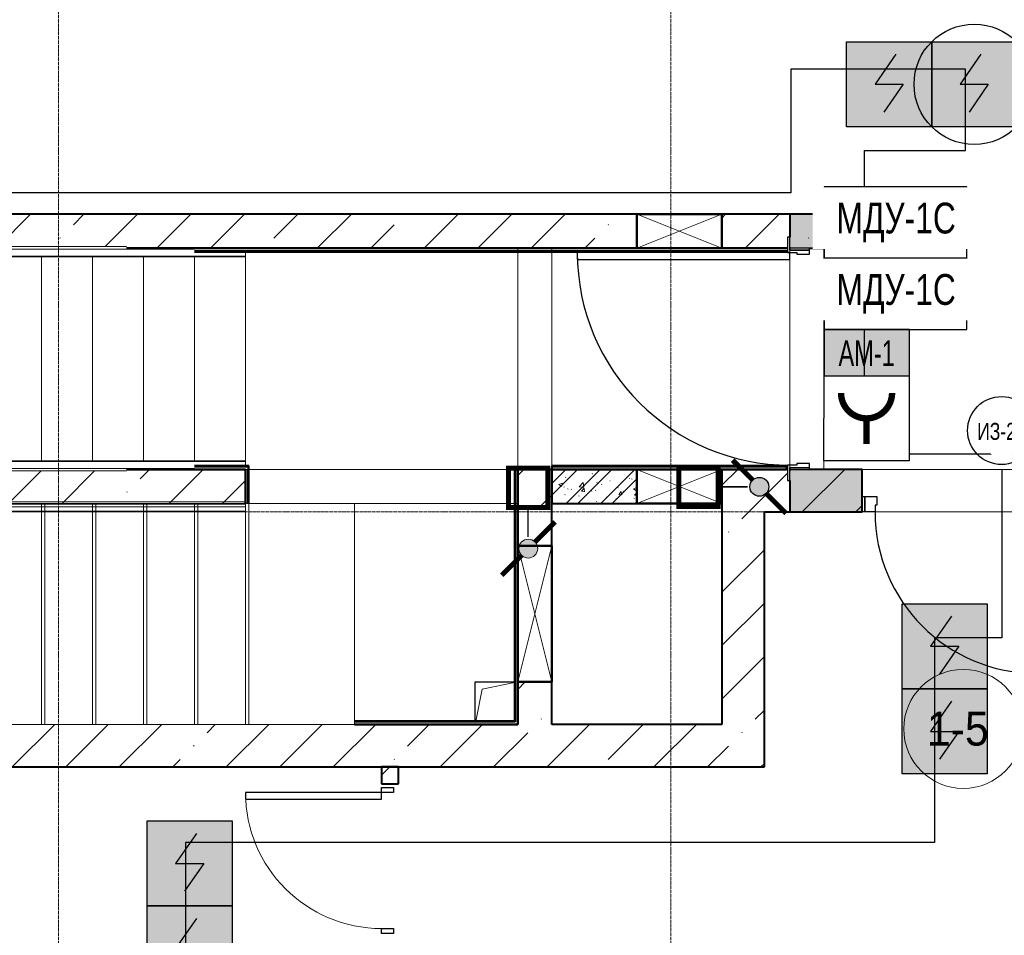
# Model space of a CAD drawing. Header units: millimetres. Extents: x -816133 to 919604, y 87941 to 147341.
# Tile 234 of 256: x 157358 to 163146, y 125243 to 130627. Entities that reach past the tile are written whole.
import ezdxf
from ezdxf.enums import TextEntityAlignment as Align

# ---------------------------------------------------------------- set-up
doc = ezdxf.new("R2010")
doc.units = ezdxf.units.MM
doc.set_wipeout_variables(frame=1)
for name, pattern in [('ADSK_Линия сетки', [25, 20, -2.5, 0, -2.5]), ('Линия сетки', [25, 20, -2.5, 0, -2.5]), ('Сверху', [3.96875, 2.38125, -1.5875]), ('Сверху_2_', [4.5, 3, -1.5]), ('Штрих_3_1_5_', [4.5, 3, -1.5])]:
    doc.linetypes.add(name, pattern=pattern)
for name, color, linetype, lineweight in [('_АПС_Оборудование', 1, 'Continuous', 30), ('_Сверху_ - Линия разреза ограждения', 7, 'Сверху_2_', 18), ('A-000-M_MASS', 7, 'Continuous', 18), ('A-010-A_ROOM', 7, 'Continuous', 20), ('A-200-M_WALL', 7, 'Continuous', 18), ('A-200-M_WALL_EXT', 7, 'Continuous', 18), ('A-200-M_WALL_INT', 7, 'Continuous', 18), ('A-200-M_WALL_PAT', 7, 'Continuous', 40), ('A-242-M_STAIR', 7, 'Continuous', 18), ('A-242-MB_STAIR', 7, 'Сверху_2_', 18), ('A-314-M_WINDOW', 7, 'Continuous', 18), ('A-325-M_DOOR', 7, 'Continuous', 18), ('A-325-M_DOOR__FRAME', 7, 'Continuous', 30), ('A-325-M_DOOR_OPENING', 7, 'Continuous', 18), ('A-325-M_DOOR_PANEL', 7, 'Continuous', 30), ('RC-Извещатели_пожарные', 1, 'Continuous', 30), ('Z-030-M_GRID', 7, 'Continuous', 9), ('Z-060-M_DETAIL', 7, 'Continuous', 18), ('Воздуховоды', 7, 'Continuous', 18), ('ОС', 5, 'Continuous', 25), ('Поручни', 252, 'Continuous', 5), ('СОУЭ', 1, 'Continuous', 30), ('СС-011-ПОЖ-СИГНАЛИЗАЦИЯ', 1, 'Continuous', 30), ('УГО АПС и АПЗ$0$_АПС_Оборудование', 1, 'Continuous', 30), ('УГО АПС и АПЗ$0$СС-011-ПОЖ-СИГНАЛИЗАЦИЯ', 1, 'Continuous', 30)]:
    doc.layers.add(name, color=color, linetype=linetype, lineweight=lineweight)
for name, color, linetype in [('EI_HATCH_GALV', 7, 'Continuous'), ('АПС', 5, 'Continuous'), ('ССПС', 5, 'Continuous')]:
    doc.layers.add(name, color=color, linetype=linetype)
doc.styles.add('1111', font='ARIALN.TTF')
doc.styles.add('Arial Narrow', font='ARIALN.TTF', dxfattribs={"width": 0.9, "height": 600})
doc.styles.add('Arial_2', font='arial.ttf', dxfattribs={"width": 0.9, "height": 400})
doc.styles.add('ISOCPEUR', font='isocpeur.ttf', dxfattribs={"height": 300})
doc.styles.get("Standard").update_dxf_attribs({"font": 'isocpeur.ttf', "width": 0.9})

# ---------------------------------------------------------------- blocks, each defined once
blk = doc.blocks.new('13эт')
at = {"layer": 'A-200-M_WALL_PAT', "lineweight": 18}
blk.add_hatch(color=9, dxfattribs=at).paths.add_polyline_path([(437195.4, 129282.9), (437395.4, 129282.9), (437395.4, 129482.9), (437195.4, 129482.9), (437195.4, 129347.9)])
h = blk.add_hatch(color=9, dxfattribs=at)
h.paths.add_polyline_path([(439345.4, 127732.9), (439345.4, 127982.9), (438720.4, 127982.9), (438720.4, 127732.9), (438759.9, 127732.9)])
h.paths.add_polyline_path([(437410.7, 127732.9), (437620.4, 127732.9), (437620.4, 127982.9), (437195.4, 127982.9), (437195.4, 127732.9)])
at = {"layer": '_Сверху_ - Линия разреза ограждения', "color": 9, "linetype": 'Сверху'}
for p, q in [((430995.4, 127792.5), (433995.4, 127792.5)), ((433995.4, 127792.5), (433995.4, 127762.5)), ((430995.4, 127782.5), (433995.4, 127782.5)), ((430995.4, 127777.5), (433995.4, 127777.5)), ((430995.4, 127762.5), (433995.4, 127762.5)), ((430995.4, 127737.5), (433995.4, 127737.5)), ((430995.4, 127732.5), (433995.4, 127732.5)), ((433995.4, 127782.5), (433995.4, 127732.5)), ((433995.4, 127777.5), (433995.4, 127737.5))]:
    blk.add_line(p, q, dxfattribs=at)
at = {"layer": 'A-000-M_MASS', "color": 9}
for p, q in [((432515.4, 127782.9), (432815.4, 127782.9)), ((432815.4, 127782.9), (433115.4, 127782.9)), ((432815.4, 127782.9), (432815.4, 126482.9)), ((433115.4, 127782.9), (433415.4, 127782.9)), ((433115.4, 127782.9), (433115.4, 126482.9)), ((433415.4, 127782.9), (433715.4, 127782.9)), ((433415.4, 127782.9), (433415.4, 126482.9)), ((433715.4, 127782.9), (434015.4, 127782.9)), ((433715.4, 126482.9), (433715.4, 127782.9)), ((434015.4, 127782.9), (434635.2, 127782.9)), ((434015.4, 127782.9), (434015.4, 126482.9)), ((434635.2, 127782.9), (434635.4, 127782.9)), ((434635.4, 126482.9), (434635.4, 127782.9)), ((435349.4, 126502.7), (435387.1, 126691.2)), ((435387.1, 126691.2), (435575.4, 126728.9)), ((432815.4, 126482.9), (432515.4, 126482.9)), ((433115.4, 126482.9), (432815.4, 126482.9)), ((433415.4, 126482.9), (433115.4, 126482.9)), ((433715.4, 126482.9), (433415.4, 126482.9)), ((434015.4, 126482.9), (433715.4, 126482.9)), ((434635.4, 126482.9), (434015.4, 126482.9))]:
    blk.add_line(p, q, dxfattribs=at)
at = {"layer": 'A-000-M_MASS', "color": 9, "lineweight": 30}
for p, q in [((435345.4, 126502.7), (435345.4, 126732.9)), ((435345.4, 126732.9), (435575.4, 126732.9))]:
    blk.add_line(p, q, dxfattribs=at)
at = {"layer": 'A-010-A_ROOM', "color": 9}
blk.add_circle((438214.4, 126456.9), 350, dxfattribs=at)
at = {"layer": 'A-200-M_WALL', "color": 9, "lineweight": 40}
for p, q in [((437395.4, 129482.9), (437195.4, 129482.9)), ((437195.4, 129482.9), (437195.4, 129347.9)), ((437395.4, 129282.9), (437395.4, 129482.9)), ((433694.8, 129267.9), (437180.4, 129267.9)), ((437310.4, 129282.9), (437395.4, 129282.9)), ((434010.4, 127998), (433694.8, 127998)), ((434010.4, 127998), (434010.4, 127983)), ((434010.4, 127782.9), (434010.4, 127983)), ((435580.4, 127982.9), (435580.4, 126502.9)), ((437175.4, 127997.9), (435795.4, 127997.9)), ((437620.4, 127982.9), (437310.4, 127982.9)), ((437620.4, 127822.9), (437620.4, 127982.9)), ((437195.4, 127917.9), (437195.4, 127732.9)), ((437195.4, 127732.9), (437620.4, 127732.9)), ((435580.4, 126497.9), (434635.4, 126497.9)), ((435580.4, 126502.9), (435580.4, 126497.9))]:
    blk.add_line(p, q, dxfattribs=at)
at = {"layer": 'A-200-M_WALL_EXT', "color": 9, "lineweight": 40}
for p, q in [((436295.4, 129482.9), (430955.4, 129482.9)), ((437395.4, 129482.9), (436795.4, 129482.9)), ((437395.4, 129282.9), (437395.4, 129482.9)), ((433294.8, 129282.9), (436295.4, 129282.9)), ((436795.4, 129282.9), (437180.4, 129282.9)), ((437310.4, 129282.9), (437395.4, 129282.9)), ((433995.2, 127982.9), (433294.8, 127982.9)), ((433995.4, 127982.9), (433995.2, 127982.9)), ((433995.4, 127782.9), (433995.4, 127982.9)), ((435795.4, 127982.9), (435595.4, 127982.9)), ((435595.4, 127982.9), (435595.4, 127532.9)), ((435795.4, 127532.9), (435795.4, 127982.9)), ((437045.4, 127982.9), (436795.4, 127982.9)), ((437180.4, 127982.9), (437045.4, 127982.9)), ((437620.2, 127982.9), (437310.4, 127982.9)), ((437620.2, 127732.9), (437620.2, 127982.9)), ((436795.4, 127782.9), (436795.4, 126482.9)), ((437045.4, 126482.9), (437045.4, 127732.9)), ((437045.4, 127732.9), (437620.2, 127732.9)), ((435595.4, 126732.9), (435595.4, 126482.9)), ((435795.4, 126482.9), (435795.4, 126732.9)), ((435595.4, 126482.9), (434635.4, 126482.9)), ((436795.4, 126482.9), (435795.4, 126482.9)), ((437045.4, 126232.9), (437045.4, 126482.9)), ((430955.4, 126232.9), (437045.4, 126232.9))]:
    blk.add_line(p, q, dxfattribs=at)
at = {"layer": 'A-200-M_WALL_INT', "color": 9, "lineweight": 40}
for p, q in [((436295.4, 129282.9), (433294.8, 129282.9)), ((433694.8, 129262.9), (437180.4, 129262.9)), ((437180.4, 129282.9), (436795.4, 129282.9)), ((433294.8, 127983), (433995.4, 127983)), ((434015.4, 128003), (433694.8, 128003)), ((433995.4, 127983), (433995.4, 127782.9)), ((434015.4, 127998), (434015.4, 128003)), ((434015.4, 127983), (434015.4, 127998)), ((434015.4, 127782.9), (434015.4, 127983)), ((435595.4, 127982.9), (435575.4, 127982.9)), ((435575.4, 127982.9), (435575.4, 126502.9)), ((435595.4, 127532.9), (435595.4, 127982.9)), ((437175.4, 128002.9), (435795.4, 128002.9)), ((435795.4, 128002.9), (435795.4, 127982.9)), ((436295.4, 127982.9), (435795.4, 127982.9)), ((435795.4, 127982.9), (435795.4, 127782.9)), ((435795.4, 127982.9), (436295.4, 127982.9)), ((436795.4, 127982.9), (437175.4, 127982.9)), ((437175.4, 127982.9), (437175.4, 128002.9)), ((435795.4, 127782.9), (436295.4, 127782.9)), ((435595.4, 126502.9), (435595.4, 126732.9)), ((435575.4, 126502.9), (434635.4, 126502.9)), ((434635.4, 126482.9), (435595.4, 126482.9)), ((435595.4, 126497.9), (435595.4, 126502.9)), ((435595.4, 126482.9), (435595.4, 126497.9)), ((434895.4, 126232.9), (434795.4, 126232.9)), ((434795.4, 126232.9), (434795.4, 126132.9)), ((434895.4, 126132.9), (434895.4, 126232.9)), ((434795.4, 126132.9), (434895.4, 126132.9))]:
    blk.add_line(p, q, dxfattribs=at)
at = {"layer": 'A-200-M_WALL_PAT', "color": 9, "linetype": 'Continuous', "lineweight": 9}
for p, q in [((432541.2, 129292.6), (432731.5, 129482.9)), ((432983.3, 129420.4), (433045.8, 129482.9)), ((433169.8, 129292.6), (433360.1, 129482.9)), ((433474.4, 129282.9), (433674.4, 129482.9)), ((433788.7, 129282.9), (433988.7, 129482.9)), ((434162, 129341.8), (434303.1, 129482.9)), ((434417.4, 129282.9), (434617.4, 129482.9)), ((435046, 129282.9), (435246, 129482.9)), ((435360.3, 129282.9), (435560.3, 129482.9)), ((435674.6, 129282.9), (435874.6, 129482.9)), ((436795.4, 129460.8), (436817.5, 129482.9)), ((436931.8, 129282.9), (437131.8, 129482.9)), ((434731.7, 129282.9), (434869.2, 129420.4)), ((436126.4, 129420.4), (436128.8, 129422.8)), ((437383.6, 129420.4), (437395.4, 129432.2)), ((432904.7, 129341.8), (432907.1, 129344.2)), ((435988.9, 129282.9), (436047.8, 129341.8)), ((437305, 129341.8), (437307.4, 129344.2)), ((432603.1, 127782.9), (432793.5, 127973.4)), ((432917.4, 127782.9), (433107.8, 127973.4)), ((433376.2, 127927.4), (433431.7, 127982.9)), ((433546, 127782.9), (433746, 127982.9)), ((435595.4, 127946.5), (435631.8, 127982.9)), ((435795.4, 127899.5), (435878.8, 127982.9)), ((435795.4, 127832.2), (435946.1, 127982.9)), ((435795.4, 127970.9), (435795.5, 127970.8)), ((435880.8, 127782.9), (436080.8, 127982.9)), ((435948.2, 127782.9), (436148.2, 127982.9)), ((436082.9, 127782.9), (436282.9, 127982.9)), ((436106.4, 127982.9), (436108.4, 127981.6)), ((436108.6, 127980.3), (436109.5, 127982.9)), ((436186.6, 127975.4), (436189.3, 127977.4)), ((436795.4, 127889.3), (436889.1, 127982.9)), ((437195.4, 127975), (437203.4, 127982.9)), ((437267.7, 127732.9), (437517.7, 127982.9)), ((433860.3, 127782.9), (433995.2, 127917.8)), ((435876.2, 127934.4), (435878.8, 127936.4)), ((435956.2, 127880.7), (435980, 127905.4)), ((435983, 127877.7), (435979.7, 127906.7)), ((436032.6, 127955.9), (436035.3, 127957.9)), ((436059.5, 127904.5), (436062.8, 127904.9)), ((436136.1, 127914.6), (436139.4, 127915)), ((436150.3, 127782.9), (436295.4, 127928.1)), ((436251.6, 127929.8), (436254.9, 127930.2)), ((436264.9, 127927.4), (436267.4, 127925.1)), ((437045.4, 127825), (437180.4, 127960)), ((433297.6, 127848.9), (433300, 127851.2)), ((435837.1, 127893.5), (435852.3, 127883.3)), ((435837.3, 127893.3), (435858.6, 127901.5)), ((435852.5, 127882), (435858.7, 127900.4)), ((435867.3, 127879.2), (435870.6, 127879.6)), ((435888.8, 127868.1), (435891.6, 127866.3)), ((435909.4, 127866.4), (435911.9, 127864.1)), ((435956.2, 127880.8), (435983.3, 127876.6)), ((435970.3, 127854.4), (435988.5, 127852.8)), ((435970.4, 127854.4), (435985.1, 127871.9)), ((435988.7, 127851.6), (435985.1, 127870.7)), ((436028.9, 127854.4), (436031.6, 127856.4)), ((436051.5, 127861.2), (436054.3, 127859.4)), ((436087.2, 127896.9), (436089.7, 127894.6)), ((436182.9, 127873.9), (436185.6, 127875.9)), ((436189.1, 127835.3), (436203.8, 127852.8)), ((436207.3, 127832.5), (436203.8, 127851.6)), ((436214.2, 127854.3), (436217, 127852.5)), ((436275.2, 127869.1), (436290.3, 127858.8)), ((436275.3, 127868.9), (436295.4, 127876.6)), ((436290.5, 127857.5), (436295.4, 127872.1)), ((435733.5, 127770.3), (435795.4, 127832.2)), ((435872.4, 127832.9), (435875.1, 127835)), ((435953.1, 127827.1), (435955.9, 127825.3)), ((436055.9, 127794.3), (436059.3, 127794.8)), ((436115.8, 127820.2), (436118.6, 127818.4)), ((436171.4, 127809.5), (436174.7, 127810)), ((436188.9, 127835.3), (436207.1, 127833.7)), ((436278.5, 127813.4), (436281.3, 127811.6)), ((436281.5, 127830.3), (436295.4, 127844.7)), ((436281.5, 127830.4), (436295.4, 127828.2)), ((436285, 127782.9), (436295.4, 127793.4)), ((436912.2, 127691.7), (437045.4, 127825)), ((435979.3, 127784.3), (435982.6, 127784.7)), ((437582, 127732.9), (437619.4, 127770.3)), ((435654.9, 127691.7), (435657.3, 127694.1)), ((436833.6, 127613.1), (436836, 127615.5)), ((436795.4, 127260.7), (437045.4, 127510.7)), ((436795.4, 126946.3), (437045.4, 127196.3)), ((436795.4, 126632), (437045.4, 126882)), ((435595.4, 126689.3), (435639.1, 126732.9)), ((435733.5, 126513.1), (435735.9, 126515.4)), ((436990.7, 126513.1), (437045.4, 126567.7)), ((432624.6, 126232.9), (432874.6, 126482.9)), ((432938.9, 126232.9), (433188.9, 126482.9)), ((433253.2, 126232.9), (433503.2, 126482.9)), ((433769.1, 126434.5), (433817.5, 126482.9)), ((433881.8, 126232.9), (434131.8, 126482.9)), ((434196.1, 126232.9), (434446.1, 126482.9)), ((434510.5, 126232.9), (434760.5, 126482.9)), ((434947.7, 126355.9), (435074.8, 126482.9)), ((435139.1, 126232.9), (435389.1, 126482.9)), ((435767.7, 126232.9), (436017.7, 126482.9)), ((436126.4, 126277.3), (436332, 126482.9)), ((436396.3, 126232.9), (436646.3, 126482.9)), ((435453.4, 126232.9), (435654.9, 126434.5)), ((436912.2, 126434.5), (436914.5, 126436.9)), ((433690.5, 126355.9), (433692.9, 126358.3)), ((436710.6, 126232.9), (436833.6, 126355.9)), ((433567.5, 126232.9), (433611.9, 126277.3)), ((434795.4, 126185.5), (434842.8, 126232.9)), ((434869.2, 126277.3), (434871.5, 126279.7)), ((437024.9, 126232.9), (437045.4, 126253.4)), ((434884.2, 126132.9), (434895.4, 126144.1))]:
    blk.add_line(p, q, dxfattribs=at)
at = {"layer": 'A-242-M_STAIR', "color": 9, "linetype": 'Штрих_3_1_5_'}
for p, q in [((432795.4, 128033.4), (432795.4, 129232.6)), ((433095.4, 128033.4), (433095.4, 129232.6)), ((433395.4, 128033.4), (433395.4, 129232.6)), ((433695.4, 128033.4), (433695.4, 129232.6)), ((433995.4, 128033.4), (433995.4, 129232.6))]:
    blk.add_line(p, q, dxfattribs=at)
at = {"layer": 'A-242-M_STAIR', "color": 9}
for p, q in [((432795.4, 128033.4), (432795.4, 129232.6)), ((433095.4, 128033.4), (433095.4, 129232.6)), ((433395.4, 128033.4), (433395.4, 129232.6)), ((433695.4, 128033.4), (433695.4, 129232.6)), ((433995.4, 128033.4), (433995.4, 129232.6))]:
    blk.add_line(p, q, dxfattribs=at)
at = {"layer": 'A-242-MB_STAIR', "color": 9, "linetype": 'Сверху'}
for p, q in [((430995.4, 127782.9), (433995.4, 127782.9)), ((432795.4, 127782.9), (432795.4, 126482.9)), ((432795.4, 127782.9), (432795.4, 126482.9)), ((433095.4, 127782.9), (433095.4, 126482.9)), ((433095.4, 127782.9), (433095.4, 126482.9)), ((433395.4, 127782.9), (433395.4, 126482.9)), ((433395.4, 127782.9), (433395.4, 126482.9)), ((433695.4, 127782.9), (433695.4, 126482.9)), ((433695.4, 127782.9), (433695.4, 126482.9)), ((433995.4, 127782.9), (433995.4, 126482.9)), ((430995.4, 126482.9), (433995.4, 126482.9))]:
    blk.add_line(p, q, dxfattribs=at)
at = {"layer": 'A-314-M_WINDOW', "color": 9, "lineweight": 50}
for p, q in [((436295.4, 129282.9), (436295.4, 129482.9)), ((436295.4, 129482.9), (436795.4, 129482.9)), ((436795.4, 129482.9), (436795.4, 129282.9)), ((436795.4, 129282.9), (436295.4, 129282.9)), ((436295.4, 127782.9), (436295.4, 127982.9)), ((436295.4, 127982.9), (436795.4, 127982.9)), ((436795.4, 127982.9), (436795.4, 127782.9)), ((436795.4, 127782.9), (436295.4, 127782.9)), ((435595.4, 126732.9), (435595.4, 127532.9)), ((435595.4, 127532.9), (435795.4, 127532.9)), ((435795.4, 127532.9), (435795.4, 126732.9)), ((435795.4, 126732.9), (435595.4, 126732.9))]:
    blk.add_line(p, q, dxfattribs=at)
at = {"layer": 'A-325-M_DOOR', "color": 9, "lineweight": 30}
for p, q in [((437310.4, 129282.9), (437195.4, 129282.9)), ((437195.4, 129282.9), (437195.4, 129272.9)), ((437195.4, 129272.9), (437310.4, 129272.9)), ((437310.4, 129272.9), (437310.4, 129282.9)), ((437195.4, 127992.9), (437195.4, 127982.9)), ((437310.4, 127992.9), (437195.4, 127992.9)), ((437195.4, 127982.9), (437310.4, 127982.9)), ((437310.4, 127982.9), (437310.4, 127992.9)), ((437620.4, 127822.9), (437635.4, 127822.9)), ((437620.4, 127732.9), (437620.4, 127822.9)), ((437635.4, 127822.9), (437635.4, 127732.9)), ((437635.4, 127732.9), (437620.4, 127732.9)), ((434795.4, 126082.9), (434795.4, 126112.9)), ((434795.4, 126112.9), (434865.4, 126112.9)), ((434865.4, 126112.9), (434865.4, 126082.9)), ((434795.4, 126082.9), (433995.4, 126082.9)), ((434795.4, 126082.9), (433995.4, 126082.9)), ((433995.4, 126082.9), (433995.4, 126042.9)), ((434795.4, 126042.9), (434795.4, 126082.9)), ((434865.4, 126082.9), (434795.4, 126082.9)), ((433995.4, 126042.9), (434795.4, 126042.9)), ((434795.4, 125282.9), (434865.4, 125282.9)), ((434795.4, 125252.9), (434795.4, 125282.9)), ((434865.4, 125252.9), (434795.4, 125252.9)), ((434865.4, 125282.9), (434865.4, 125252.9))]:
    blk.add_line(p, q, dxfattribs=at)
at = {"layer": 'A-325-M_DOOR', "color": 9, "lineweight": 9}
blk.add_arc((434795.4, 126082.9), 800, 180, 270, dxfattribs=at)
at = {"layer": 'A-325-M_DOOR__FRAME', "color": 9}
for p, q in [((437195.4, 129347.9), (437180.4, 129347.9)), ((437180.4, 129347.9), (437180.4, 129257.9)), ((437195.4, 129272.9), (437195.4, 129347.9)), ((437180.4, 129257.9), (437235.4, 129257.9)), ((437310.4, 129272.9), (437195.4, 129272.9)), ((437235.4, 129257.9), (437235.4, 129247.9)), ((437235.4, 129247.9), (437310.4, 129247.9)), ((437310.4, 129247.9), (437310.4, 129272.9)), ((437235.4, 128007.9), (437180.4, 128007.9)), ((437180.4, 128007.9), (437180.4, 127917.9)), ((437195.4, 127917.9), (437195.4, 127992.9)), ((437195.4, 127992.9), (437310.4, 127992.9)), ((437310.4, 128017.9), (437235.4, 128017.9)), ((437235.4, 128017.9), (437235.4, 128007.9)), ((437310.4, 127992.9), (437310.4, 128017.9)), ((437180.4, 127917.9), (437195.4, 127917.9)), ((437635.4, 127732.9), (437635.4, 127822.9)), ((437635.4, 127822.9), (437705.4, 127822.9)), ((437705.4, 127822.9), (437705.4, 127772.9)), ((437695.4, 127732.9), (437635.4, 127732.9)), ((437695.4, 127772.9), (437695.4, 127732.9)), ((437705.4, 127772.9), (437695.4, 127772.9))]:
    blk.add_line(p, q, dxfattribs=at)
at = {"layer": 'A-325-M_DOOR_OPENING', "color": 9}
for p, q in [((435595.4, 129282.9), (435595.4, 127982.9)), ((435795.4, 129282.9), (435795.4, 127982.9)), ((437195.4, 129282.9), (437195.4, 127982.9)), ((437395.4, 129282.9), (437395.4, 127982.9)), ((435595.4, 127982.9), (433995.4, 127982.9)), ((437620.2, 127982.9), (438720.2, 127982.9)), ((435595.4, 127782.9), (434635.4, 127782.9)), ((437620.2, 127732.9), (438720.2, 127732.9))]:
    blk.add_line(p, q, dxfattribs=at)
at = {"layer": 'A-325-M_DOOR_PANEL', "color": 9}
for p, q in [((437195.4, 129257.9), (435945.4, 129257.9)), ((435945.4, 129257.9), (435945.4, 129217.9)), ((437195.4, 129217.9), (437195.4, 129257.9)), ((435945.4, 129217.9), (437195.4, 129217.9))]:
    blk.add_line(p, q, dxfattribs=at)
for centre, radius in [((437195.4, 129257.9), 1250), ((438645.4, 127732.9), 950)]:
    blk.add_arc(centre, radius, 180, 270, dxfattribs=at)
at = {"layer": 'Z-030-M_GRID', "color": 9, "linetype": 'Линия сетки'}
for p, q in [((432895.4, 117558.7), (432895.4, 138582.9)), ((436495.4, 117558.7), (436495.4, 138582.9))]:
    blk.add_line(p, q, dxfattribs=at)
at = {"layer": 'Z-030-M_GRID', "color": 9, "linetype": 'ADSK_Линия сетки'}
blk.add_line((443695.4, 127732.9), (399384.3, 127732.9), dxfattribs=at)
at = {"layer": 'Z-060-M_DETAIL', "color": 9}
for p, q in [((436295.4, 129482.9), (436295.4, 129282.9)), ((436795.4, 129482.9), (436295.4, 129482.9)), ((436795.4, 129482.9), (436295.4, 129282.9)), ((436295.4, 129482.9), (436795.4, 129282.9)), ((436795.4, 129482.9), (436795.4, 129282.9)), ((436295.4, 129282.9), (436795.4, 129282.9)), ((436295.4, 127982.9), (436295.4, 127782.9)), ((436795.4, 127982.9), (436295.4, 127982.9)), ((436795.4, 127982.9), (436295.4, 127782.9)), ((436295.4, 127982.9), (436795.4, 127782.9)), ((436795.4, 127982.9), (436795.4, 127782.9)), ((436295.4, 127782.9), (436795.4, 127782.9)), ((435795.4, 127532.9), (435595.4, 127532.9)), ((435595.4, 127532.9), (435595.4, 126732.9)), ((435795.4, 126732.9), (435595.4, 127532.9)), ((435795.4, 127532.9), (435595.4, 126732.9)), ((435795.4, 126732.9), (435795.4, 127532.9)), ((435795.4, 126732.9), (435595.4, 126732.9))]:
    blk.add_line(p, q, dxfattribs=at)
at = {"layer": 'Поручни', "color": 9}
for p, q in [((433295.4, 129292.6), (431892.3, 129292.6)), ((433695.4, 129277.6), (431894.8, 129277.6)), ((433995.4, 129237.6), (431913.5, 129237.6)), ((433995.4, 129262.9), (433995.4, 129237.6)), ((433995.4, 129237.6), (433995.4, 129232.6)), ((433995.4, 129232.6), (431915.8, 129232.6)), ((433995.4, 128033.4), (432475, 128033.4)), ((433995.4, 128028.4), (432477.3, 128028.4)), ((433995.4, 128033.4), (433995.4, 128028.4)), ((433995.4, 128028.4), (433995.4, 128003)), ((433695.4, 127988.4), (432496, 127988.4)), ((433295.4, 127973.4), (432498.5, 127973.4))]:
    blk.add_line(p, q, dxfattribs=at)
at = {"layer": 'A-010-A_ROOM', "color": 9, "style": 'Arial_2', "width": 0.9}
blk.add_text('1-5', height=200, dxfattribs=at).set_placement((438000.4, 126358.6))
blk = doc.blocks.new('_МДУ')
at = {"color": 1}
blk.add_wipeout([(-350, 175), (350, 175), (350, -175), (-350, -175)], dxfattribs=at)
at = {"layer": 'АПС', "color": 1, "lineweight": 30, "ltscale": 200}
blk.add_lwpolyline([(350, 175), (-350, 175), (-350, -175), (350, -175)], close=True, dxfattribs=at)
at = {"layer": 'АПС', "color": 0, "lineweight": 30, "ltscale": 200, "insert": (3.3, -0.1), "char_height": 150.98, "width": 668.294, "attachment_point": 5, "style": 'Arial Narrow', "bg_fill": 2}
blk.add_mtext('МДУ-1С', dxfattribs=at)
blk = doc.blocks.new('ИП 212-64 прот.R3')
at = {"layer": 'EI_HATCH_GALV', "lineweight": 30, "true_color": 0xffffff}
h = blk.add_hatch(color=7, dxfattribs=at)
h.dxf.hatch_style = 1
h.paths.add_polyline_path([(-2.5, 2.5), (2.5, 2.5), (2.5, -2.5), (-2.5, -2.5)])
at = {"color": 1, "linetype": 'ByBlock', "lineweight": -2}
for p, q in [((0.397, 1.766), (-0.83, 0)), ((-0.83, 0), (0.829, 0)), ((0.829, 0), (-0.306, -1.637))]:
    blk.add_line(p, q, dxfattribs=at)
at = {"color": 1, "linetype": 'ByBlock', "lineweight": -2, "ltscale": 0.1}
blk.add_lwpolyline([(-2.5, 2.5), (2.5, 2.5), (2.5, -2.5), (-2.5, -2.5)], close=True, dxfattribs=at)
blk = doc.blocks.new('УГО АПС и АПЗ$0$A$C0ED213A1')
blk.add_wipeout([(-199.9, -0.4), (0.1, -200.4), (200.1, -0.4), (0.1, 199.6)])
blk.add_circle((0.1, -0.4), 200)
at = {"layer": 'УГО АПС и АПЗ$0$СС-011-ПОЖ-СИГНАЛИЗАЦИЯ', "color": 1, "style": 'Arial Narrow', "width": 0.9}
blk.add_text('ИЗ-2О', height=100, dxfattribs=at).set_placement((-143.7, -55.5))
blk = doc.blocks.new('озк_пр')
at = {"layer": 'УГО АПС и АПЗ$0$_АПС_Оборудование', "ltscale": 200}
h = blk.add_hatch(color=1, dxfattribs=at)
h.dxf.hatch_style = 1
h.paths.add_polyline_path([(468761, -41723.3, 1), (468650.2, -41723.3, 1)])
at = {"color": 1, "const_width": 29.5}
blk.add_lwpolyline([(468548.9, -41566.6), (468666.5, -41684)], dxfattribs=at)
at = {"layer": 'УГО АПС и АПЗ$0$_АПС_Оборудование', "color": 1, "lineweight": 35, "ltscale": 200}
blk.add_line((468636.3, -41723.3), (468463.3, -41723.4), dxfattribs=at)
at = {"layer": 'УГО АПС и АПЗ$0$_АПС_Оборудование', "color": 1, "const_width": 29.5}
blk.add_lwpolyline([(468232.7, -41839), (468463.4, -41838.8), (468463.3, -41608), (468232.5, -41608.2)], close=True, dxfattribs=at)
blk.add_lwpolyline([(468744.8, -41762.4), (468862.4, -41879.8)], dxfattribs=at)
at = {"layer": 'УГО АПС и АПЗ$0$_АПС_Оборудование', "color": 1}
blk.add_circle((468705.6, -41723.3), 55.4, dxfattribs=at)
blk = doc.blocks.new('пд_выт')
at = {"layer": 'Воздуховоды', "true_color": 0xcd6928}
h = blk.add_hatch(color=32, dxfattribs=at)
h.dxf.hatch_style = 1
h.paths.add_polyline_path([(468770, -40557.8, 1), (468659.1, -40557.8, 1)])
at = {"layer": 'Воздуховоды', "color": 32, "lineweight": 30, "true_color": 0xcd6928}
blk.add_line((468645.3, -40557.8), (468472.3, -40558), dxfattribs=at)
at = {"layer": 'Воздуховоды', "color": 32, "true_color": 0xcd6928, "const_width": 29.5}
for points in [[(468557.9, -40401.2), (468675.4, -40518.6)], [(468753.8, -40596.9), (468871.3, -40714.3)]]:
    blk.add_lwpolyline(points, dxfattribs=at)
blk.add_lwpolyline([(468241.6, -40673.5), (468472.4, -40673.4), (468472.2, -40442.6), (468241.4, -40442.7)], close=True, dxfattribs=at)
at = {"layer": 'Воздуховоды', "color": 32, "true_color": 0xcd6928}
blk.add_circle((468714.6, -40557.8), 55.4, dxfattribs=at)
blk = doc.blocks.new('RC-UGO-IRA-01')
at = {"layer": 'RC-Извещатели_пожарные'}
blk.add_attdef('PSTN', text='', height=1.5, dxfattribs=at).set_placement((2.5, 2.5), align=Align.BOTTOM_CENTER)
blk.add_wipeout([(2.5, 2.5), (2.5, -2.5), (-2.5, -2.5), (-2.5, 2.5)]).dxf.layer = 'RC-Извещатели_пожарные'
blk.add_wipeout([(-2.5, -2.5), (-2.5, 2.5), (2.5, 2.5), (2.5, -2.5)]).dxf.layer = 'RC-Извещатели_пожарные'
at = {"layer": 'RC-Извещатели_пожарные', "ltscale": 30}
blk.add_lwpolyline([(2.5, 2.5), (2.5, -2.5), (-2.5, -2.5), (-2.5, 2.5)], close=True, dxfattribs=at)
at = {"layer": 'RC-Извещатели_пожарные', "ltscale": 30, "const_width": 0.375}
blk.add_lwpolyline([(-1.5, 1.5, 1), (1.5, 1.5, 1)], format="xyb", dxfattribs=at)
blk.add_lwpolyline([(0, 0), (0, -1.5)], dxfattribs=at)
blk = doc.blocks.new('авфывыа')
at = {"lineweight": 40, "ltscale": 2, "true_color": 0xffffff}
h = blk.add_hatch(color=7, dxfattribs=at)
h.dxf.hatch_style = 1
h.paths.add_polyline_path([(287339.8, 199930.1), (287843.1, 199930.1), (287843.1, 200202), (287339.8, 200202)])
at = {"layer": 'ОС', "color": 1, "lineweight": 30}
blk.add_lwpolyline([(287843.1, 200202), (287339.8, 200202), (287339.8, 199930.1), (287843.1, 199930.1)], close=True, dxfattribs=at)
at = {"layer": 'ССПС', "color": 1, "lineweight": -2, "ltscale": 1000, "style": '1111', "width": 0.8}
blk.add_text('АМ-1', height=150.98, dxfattribs=at).set_placement((287424.9, 199987.5))
blk = doc.blocks.new('*U1208')
at = {"layer": 'EI_HATCH_GALV', "lineweight": 30, "true_color": 0xffffff}
h = blk.add_hatch(color=7, dxfattribs=at)
h.dxf.hatch_style = 1
h.paths.add_polyline_path([(-2.5, 2.5), (2.5, 2.5), (2.5, -2.5), (-2.5, -2.5)])
at = {"color": 1, "linetype": 'ByBlock', "lineweight": -2}
for p, q in [((0.397, 1.766), (-0.83, 0)), ((-0.83, 0), (0.829, 0)), ((0.829, 0), (-0.306, -1.637))]:
    blk.add_line(p, q, dxfattribs=at)
at = {"color": 1, "linetype": 'ByBlock', "lineweight": -2, "ltscale": 0.1}
blk.add_lwpolyline([(-2.5, 2.5), (2.5, 2.5), (2.5, -2.5), (-2.5, -2.5)], close=True, dxfattribs=at)
at = {"layer": 'RC-Извещатели_пожарные'}
blk.add_circle((0, 0), 3.536, dxfattribs=at)
at = {"layer": 'RC-Извещатели_пожарные', "style": 'ISOCPEUR'}
blk.add_attdef('PSTN', text='', height=2.5, dxfattribs=at).set_placement((5.333, 2.657), align=Align.BOTTOM_CENTER)

msp = doc.modelspace()

# ---------------------------------------------------------------- linework, layer by layer
at = {"layer": 'СС-011-ПОЖ-СИГНАЛИЗАЦИЯ'}
msp.add_lwpolyline([(163845.8, 128072.8), (162324.8, 128072.8), (162324.8, 129858.9), (162917.3, 129858.9), (162917.3, 130336.2), (161890.8, 130336.2), (161890.8, 129608.3), (149401.3, 129608.3), (149401.3, 129984), (148693.2, 129984), (148693.2, 129726.8), (139447.6, 129726.8)], dxfattribs=at)
at = {"layer": 'СС-011-ПОЖ-СИГНАЛИЗАЦИЯ', "ltscale": 100}
msp.add_lwpolyline([(163131.3, 127983.2), (163131.3, 126993), (162734.9, 126993), (162734.9, 125788.8), (158333.1, 125788.8), (158333.1, 125083.2), (157215.3, 125083.2), (157215.3, 123201.7), (155685.6, 123201.7), (155685.6, 122525.6), (159921.6, 122525.6), (159921.6, 123260.5), (165863.8, 123260.5)], dxfattribs=at)

# ---------------------------------------------------------------- block references
at = {"layer": 'RC-Извещатели_пожарные', "xscale": 100, "yscale": 100, "zscale": 100}
msp.add_blockref('*U1208', (162968.8, 130247.6), dxfattribs=at)
at = {"layer": 'СОУЭ', "color": 6, "xscale": 100, "yscale": 100, "zscale": 100}
for p in [(162468.8, 130247.6), (162795.7, 126942.4), (162795.7, 126442.4), (158357.5, 125665.6), (158357.5, 125165.6)]:
    msp.add_blockref('ИП 212-64 прот.R3', p, dxfattribs=at)
at = {"layer": 'СС-011-ПОЖ-СИГНАЛИЗАЦИЯ', "color": 9, "lineweight": 30}
msp.add_blockref('13эт', (-275309.7, 0), dxfattribs=at)
at = {"layer": 'СС-011-ПОЖ-СИГНАЛИЗАЦИЯ', "lineweight": 30}
msp.add_blockref('озк_пр', (-306999.8, 169603.8), dxfattribs=at)
at = {"layer": 'СС-011-ПОЖ-СИГНАЛИЗАЦИЯ', "lineweight": 30, "rotation": 270}
msp.add_blockref('пд_выт', (200905.6, 596231.7), dxfattribs=at)

# ---------------------------------------------------------------- next in the draw order: block references
at = {"layer": '_АПС_Оборудование', "color": 0, "lineweight": 30, "xscale": 1.2, "yscale": 1.2, "zscale": 1.2}
msp.add_blockref('_МДУ', (162506.1, 129434.8), dxfattribs=at)
at = {"layer": 'RC-Извещатели_пожарные', "xscale": 99.99999999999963, "yscale": 99.99999999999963, "zscale": 99.99999999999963, "rotation": 359.9525678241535}
msp.add_blockref('RC-UGO-IRA-01', (162335.9, 128282.7), dxfattribs=at)
at = {"layer": 'УГО АПС и АПЗ$0$_АПС_Оборудование'}
msp.add_blockref('УГО АПС и АПЗ$0$A$C0ED213A1', (163129.8, 128211.9), dxfattribs=at)

# ---------------------------------------------------------------- next in the draw order: block references
at = {"layer": '_АПС_Оборудование', "color": 0, "lineweight": 30, "xscale": 1.2, "yscale": 1.2, "zscale": 1.2}
msp.add_blockref('_МДУ', (162506.1, 129014.8), dxfattribs=at)

# ---------------------------------------------------------------- next in the draw order: block references
at = {"color": 6}
msp.add_blockref('авфывыа', (-125253.7, -71397.2), dxfattribs=at)

doc.saveas('drawing.dxf')
